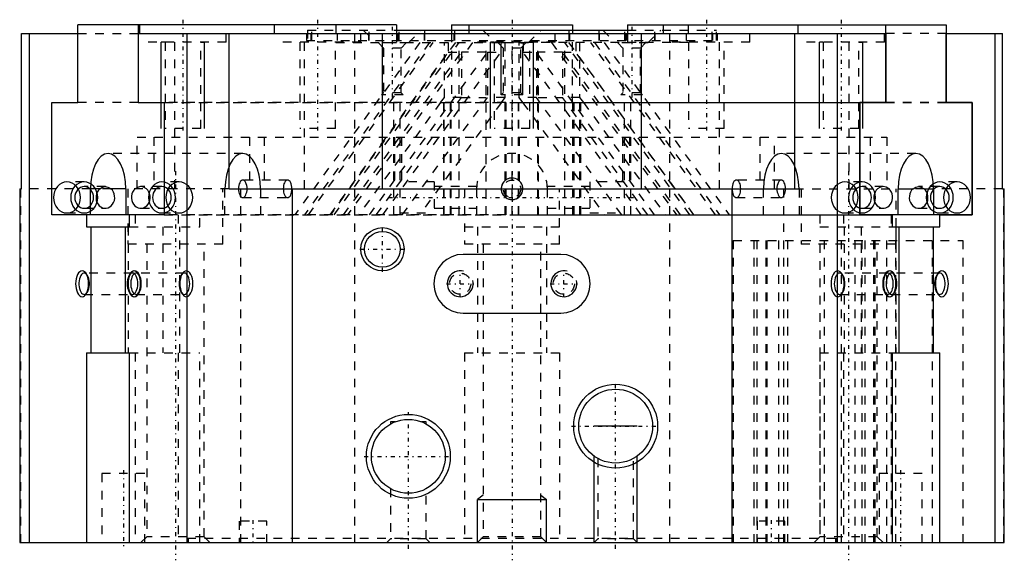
# Model space of a CAD drawing. Extents: x -57 to 57, y -2 to 61.
import ezdxf

# ---------------------------------------------------------------- set-up
doc = ezdxf.new("R2010")
doc.units = 0
doc.linetypes.add('CENTER', pattern=[1.5, 0.45, -0.5, 0.05, -0.5])
doc.linetypes.add('DASHED', pattern=[2, 1, -1])
for name, color, linetype in [('AM_0', 7, 'CONTINUOUS'), ('AM_2', 5, 'CONTINUOUS'), ('AM_3', 6, 'DASHED'), ('AM_5', 3, 'CONTINUOUS'), ('AM_7', 4, 'CENTER')]:
    doc.layers.add(name, color=color, linetype=linetype)

msp = doc.modelspace()

# ---------------------------------------------------------------- linework, layer by layer
at = {"layer": 'AM_0'}
for p, q in [((-13.39, 60), (-50.27, 60)), ((-50.27, 51), (-50.27, 60)), ((-43.27, 60), (-43.27, 51)), ((-13.39, 60), (-13.39, 59)), ((-13.39, 59.4), (13.39, 59.4)), ((-7, 60), (-7, 59.4)), ((-7, 60), (7, 60)), ((7, 60), (7, 59.4)), ((13.39, 60), (50.27, 60)), ((13.39, 60), (13.39, 59)), ((43.27, 51), (43.27, 60)), ((50.27, 60), (50.27, 51)), ((-56.78, 59), (-50.27, 59)), ((-56.78, 41), (-56.78, 59)), ((-55.89, 59), (-55.89, 0)), ((-50.27, 51), (-50.27, 59)), ((-43.27, 59), (43.27, 59)), ((-43.27, 59), (-43.27, 51)), ((-37.64, 59), (-37.64, 0)), ((-32.74, 41), (-32.74, 59)), ((32.74, 41), (32.74, 59)), ((37.64, 59), (37.64, 0)), ((43.27, 59), (43.27, 51)), ((50.27, 59), (56.78, 59)), ((50.27, 51), (50.27, 59)), ((55.89, 59), (55.89, 0)), ((56.78, 41), (56.78, 59)), ((-53.27, 51), (-50.27, 51)), ((-53.27, 38), (-53.27, 51)), ((-53.27, 38), (-53.27, 51)), ((-53.27, 51), (-50.27, 51)), ((-43.27, 51), (-40.27, 51)), ((-43.27, 51), (-40.27, 51)), ((-40.27, 51), (-40.27, 38)), ((-40.27, 51), (-40.27, 38)), ((40.27, 51), (43.27, 51)), ((40.27, 38), (40.27, 51)), ((40.27, 51), (40.27, 38)), ((43.27, 51), (40.27, 51)), ((50.27, 51), (53.27, 51)), ((53.27, 51), (50.27, 51)), ((53.27, 51), (53.27, 38)), ((53.27, 38), (53.27, 51)), ((-57, 41), (-57, 0)), ((-57, 41), (-56.78, 41)), ((-48.82, 38), (-48.82, 41)), ((-44.72, 41), (-44.72, 38)), ((-32.74, 41), (32.74, 41)), ((-25.46, 41), (-25.46, 0)), ((25.46, 41), (25.46, 0)), ((44.72, 38), (44.72, 41)), ((48.82, 41), (48.82, 38)), ((56.78, 41), (57, 41)), ((57, 0), (57, 41)), ((-40.27, 38), (-53.27, 38)), ((-49.27, 38), (-53.27, 38)), ((-49.27, 38), (-49.27, 36.6)), ((-44.27, 36.6), (-44.27, 38)), ((-40.27, 38), (-44.27, 38)), ((53.27, 38), (40.27, 38)), ((40.27, 38), (44.02, 38)), ((44.02, 38), (44.02, 36.6)), ((49.52, 38), (53.27, 38)), ((49.52, 36.6), (49.52, 38)), ((-49.27, 36.6), (-44.27, 36.6)), ((-48.77, 36.6), (-48.77, 22)), ((-44.77, 36.6), (-44.77, 22)), ((44.02, 36.6), (49.52, 36.6)), ((44.77, 36.6), (44.77, 22)), ((48.77, 36.6), (48.77, 22)), ((5.65, 33.4), (-5.65, 33.4)), ((-5.65, 26.6), (5.65, 26.6)), ((-49.27, 22), (-49.27, 0)), ((-49.27, 22), (-44.27, 22)), ((-44.27, 0), (-44.27, 22)), ((44.02, 22), (44.02, 0)), ((44.02, 22), (49.52, 22)), ((49.52, 0), (49.52, 22)), ((-57, 0), (57, 0))]:
    msp.add_line(p, q, dxfattribs=at)
for points in [[(-44.72, 41), (-44.75, 41.8), (-44.87, 42.57), (-45.06, 43.28), (-45.32, 43.9), (-45.63, 44.41), (-45.98, 44.79), (-46.37, 45.02), (-46.77, 45.1), (-47.17, 45.02), (-47.55, 44.79), (-47.9, 44.41), (-48.21, 43.9), (-48.47, 43.28), (-48.66, 42.57), (-48.78, 41.8), (-48.82, 41)], [(48.82, 41), (48.78, 41.8), (48.66, 42.57), (48.47, 43.28), (48.21, 43.9), (47.9, 44.41), (47.55, 44.79), (47.17, 45.02), (46.77, 45.1), (46.37, 45.02), (45.98, 44.79), (45.63, 44.41), (45.32, 43.9), (45.06, 43.28), (44.87, 42.57), (44.75, 41.8), (44.72, 41)], [(-47.73, 41), (-47.89, 40.83), (-48.02, 40.63), (-48.11, 40.4), (-48.16, 40.16), (-48.16, 39.91), (-48.13, 39.66), (-48.05, 39.43), (-47.93, 39.22), (-47.78, 39.04), (-47.6, 38.9), (-47.4, 38.81), (-47.19, 38.76), (-46.98, 38.76), (-46.76, 38.81), (-46.56, 38.9), (-46.39, 39.04), (-46.24, 39.22), (-46.12, 39.43), (-46.04, 39.66), (-46, 39.91), (-46.01, 40.16), (-46.06, 40.4), (-46.15, 40.63), (-46.27, 40.83), (-46.43, 41)], [(46.43, 41), (46.27, 40.83), (46.15, 40.63), (46.06, 40.4), (46.01, 40.16), (46, 39.91), (46.04, 39.66), (46.12, 39.43), (46.24, 39.22), (46.39, 39.04), (46.56, 38.9), (46.76, 38.81), (46.98, 38.76), (47.19, 38.76), (47.4, 38.81), (47.6, 38.9), (47.78, 39.04), (47.93, 39.22), (48.05, 39.43), (48.13, 39.66), (48.16, 39.91), (48.16, 40.16), (48.11, 40.4), (48.02, 40.63), (47.89, 40.83), (47.73, 41)], [(-49.25, 31.1), (-49.37, 31.18), (-49.48, 31.23), (-49.6, 31.22), (-49.72, 31.17), (-49.83, 31.08), (-49.93, 30.94), (-50.01, 30.77), (-50.07, 30.57), (-50.12, 30.35), (-50.14, 30.12), (-50.14, 29.88), (-50.12, 29.65), (-50.07, 29.43), (-50.01, 29.23), (-49.93, 29.06), (-49.83, 28.92), (-49.72, 28.83), (-49.6, 28.78), (-49.48, 28.77), (-49.37, 28.82), (-49.25, 28.9)], [(-43.25, 31.1), (-43.37, 31.18), (-43.48, 31.23), (-43.6, 31.22), (-43.72, 31.17), (-43.83, 31.08), (-43.93, 30.94), (-44.01, 30.77), (-44.07, 30.57), (-44.12, 30.35), (-44.14, 30.12), (-44.14, 29.88), (-44.12, 29.65), (-44.07, 29.43), (-44.01, 29.23), (-43.93, 29.06), (-43.83, 28.92), (-43.72, 28.83), (-43.6, 28.78), (-43.48, 28.77), (-43.37, 28.82), (-43.25, 28.9)], [(43.25, 28.9), (43.37, 28.82), (43.48, 28.77), (43.6, 28.78), (43.72, 28.83), (43.83, 28.92), (43.93, 29.06), (44.01, 29.23), (44.07, 29.43), (44.12, 29.65), (44.14, 29.88), (44.14, 30.12), (44.12, 30.35), (44.07, 30.57), (44.01, 30.77), (43.93, 30.94), (43.83, 31.08), (43.72, 31.17), (43.6, 31.22), (43.48, 31.23), (43.37, 31.18), (43.25, 31.1)], [(49.25, 28.9), (49.37, 28.82), (49.48, 28.77), (49.6, 28.78), (49.72, 28.83), (49.83, 28.92), (49.93, 29.06), (50.01, 29.23), (50.07, 29.43), (50.12, 29.65), (50.14, 29.88), (50.14, 30.12), (50.12, 30.35), (50.07, 30.57), (50.01, 30.77), (49.93, 30.94), (49.83, 31.08), (49.72, 31.17), (49.6, 31.22), (49.48, 31.23), (49.37, 31.18), (49.25, 31.1)]]:
    msp.add_lwpolyline(points, dxfattribs=at)
for points in [[(-49.77, 28.5), (-49.62, 28.53), (-49.48, 28.61), (-49.35, 28.75), (-49.24, 28.94), (-49.14, 29.17), (-49.07, 29.43), (-49.03, 29.71), (-49.02, 30), (-49.03, 30.29), (-49.07, 30.57), (-49.14, 30.83), (-49.24, 31.06), (-49.35, 31.25), (-49.48, 31.39), (-49.62, 31.47), (-49.77, 31.5), (-49.91, 31.47), (-50.05, 31.39), (-50.18, 31.25), (-50.3, 31.06), (-50.39, 30.83), (-50.46, 30.57), (-50.5, 30.29), (-50.52, 30), (-50.5, 29.71), (-50.46, 29.43), (-50.39, 29.17), (-50.3, 28.94), (-50.18, 28.75), (-50.05, 28.61), (-49.91, 28.53)], [(-43.77, 28.5), (-43.62, 28.53), (-43.48, 28.61), (-43.35, 28.75), (-43.24, 28.94), (-43.14, 29.17), (-43.07, 29.43), (-43.03, 29.71), (-43.02, 30), (-43.03, 30.29), (-43.07, 30.57), (-43.14, 30.83), (-43.24, 31.06), (-43.35, 31.25), (-43.48, 31.39), (-43.62, 31.47), (-43.77, 31.5), (-43.91, 31.47), (-44.05, 31.39), (-44.18, 31.25), (-44.3, 31.06), (-44.39, 30.83), (-44.46, 30.57), (-44.5, 30.29), (-44.52, 30), (-44.5, 29.71), (-44.46, 29.43), (-44.39, 29.17), (-44.3, 28.94), (-44.18, 28.75), (-44.05, 28.61), (-43.91, 28.53)], [(43.77, 31.5), (43.62, 31.47), (43.48, 31.39), (43.35, 31.25), (43.24, 31.06), (43.14, 30.83), (43.07, 30.57), (43.03, 30.29), (43.02, 30), (43.03, 29.71), (43.07, 29.43), (43.14, 29.17), (43.24, 28.94), (43.35, 28.75), (43.48, 28.61), (43.62, 28.53), (43.77, 28.5), (43.91, 28.53), (44.05, 28.61), (44.18, 28.75), (44.3, 28.94), (44.39, 29.17), (44.46, 29.43), (44.5, 29.71), (44.52, 30), (44.5, 30.29), (44.46, 30.57), (44.39, 30.83), (44.3, 31.06), (44.18, 31.25), (44.05, 31.39), (43.91, 31.47)], [(49.77, 31.5), (49.62, 31.47), (49.48, 31.39), (49.35, 31.25), (49.24, 31.06), (49.14, 30.83), (49.07, 30.57), (49.03, 30.29), (49.02, 30), (49.03, 29.71), (49.07, 29.43), (49.14, 29.17), (49.24, 28.94), (49.35, 28.75), (49.48, 28.61), (49.62, 28.53), (49.77, 28.5), (49.91, 28.53), (50.05, 28.61), (50.18, 28.75), (50.3, 28.94), (50.39, 29.17), (50.46, 29.43), (50.5, 29.71), (50.52, 30), (50.5, 30.29), (50.46, 30.57), (50.39, 30.83), (50.3, 31.06), (50.18, 31.25), (50.05, 31.39), (49.91, 31.47)]]:
    msp.add_lwpolyline(points, close=True, dxfattribs=at)
for points in [[(-47.73, 41, 0), (-47.41, 41.19, 0), (-47.08, 41.25, 0)], [(-47.08, 41.25, 0), (-47.05, 41.25, 0), (-46.69, 41.17, 0), (-46.43, 41, 0)], [(46.43, 41, 0), (46.75, 41.19, 0), (47.08, 41.25, 0)], [(47.08, 41.25, 0), (47.11, 41.25, 0), (47.47, 41.17, 0), (47.73, 41, 0)]]:
    msp.add_polyline3d(points, dxfattribs=at)
for centre, radius in [((-15, 34), 2.07), ((12, 13.5), 4.28), ((-12, 10), 4.28)]:
    msp.add_circle(centre, radius, dxfattribs=at)
for centre, start, end in [((-5.65, 30), 90, 270), ((5.65, 30), 270, 90)]:
    msp.add_arc(centre, 3.4, start, end, dxfattribs=at)
at = {"layer": 'AM_2'}
for p, q in [((-10.1, 59), (-10.1, 59.4)), ((-6.63, 59), (-6.63, 59.4)), ((6.63, 59), (6.63, 59.4)), ((10.1, 59), (10.1, 59.4)), ((-15, 41), (-15, 59)), ((15, 41), (15, 59)), ((-47.73, 41), (-48.82, 41)), ((-44.72, 41), (-46.43, 41)), ((44.72, 41), (46.43, 41)), ((47.73, 41), (48.82, 41))]:
    msp.add_line(p, q, dxfattribs=at)
at = {"layer": 'AM_3'}
for p, q in [((-43.11, 60), (-43.11, 58)), ((-33.11, 58), (-33.11, 60)), ((-27.52, 60), (-27.52, 58)), ((-23.69, 59.4), (-23.69, 58.2)), ((-23.69, 59.4), (-13.39, 59.4)), ((-23.16, 58.2), (-23.16, 59.4)), ((-20.39, 60), (-20.39, 57.95)), ((-17.52, 58), (-17.52, 60)), ((-17.22, 59.4), (-15.72, 57.9)), ((-16.53, 58.2), (-16.53, 59.4)), ((-13.06, 58.2), (-13.06, 59.4)), ((-12, 57.9), (-10.5, 59.4)), ((-7, 59.4), (-7, 59)), ((-5, 60), (-5, 58)), ((-3.36, 59.4), (-1.86, 57.9)), ((1.86, 57.9), (3.36, 59.4)), ((5, 58), (5, 60)), ((7, 59.4), (7, 59)), ((10.5, 59.4), (12, 57.9)), ((13.06, 58.2), (13.06, 59.4)), ((13.39, 59.4), (23.69, 59.4)), ((15.72, 57.9), (17.22, 59.4)), ((16.53, 58.2), (16.53, 59.4)), ((17.52, 60), (17.52, 58)), ((20.39, 60), (20.39, 57.95)), ((23.16, 58.2), (23.16, 59.4)), ((23.69, 58.2), (23.69, 59.4)), ((27.52, 58), (27.52, 60)), ((33.11, 60), (33.11, 58)), ((43.11, 58), (43.11, 60)), ((-50.27, 59), (-43.27, 59)), ((-39.04, 41), (-39.04, 59)), ((-24.04, 41), (-24.04, 59)), ((-23.81, 59), (-23.81, 58.2)), ((-23.81, 58.2), (23.81, 58.2)), ((-23.27, 58.2), (-23.27, 59)), ((-20.21, 58.2), (-20.21, 59)), ((-18.25, 59), (-18.25, 0)), ((-16.58, 58.2), (-16.58, 59)), ((-13.39, 59), (-13.39, 57.95)), ((-13.21, 59), (-13.21, 58.2)), ((-13.12, 58.2), (-13.12, 59)), ((-10.15, 58.2), (-10.15, 59)), ((-10.1, 58.2), (-10.1, 59)), ((-7, 59), (-7, 51)), ((-6.69, 58.2), (-6.69, 59)), ((-6.63, 58.2), (-6.63, 59)), ((0, 38), (0, 58.2)), ((6.63, 58.2), (6.63, 59)), ((6.69, 58.2), (6.69, 59)), ((7, 51), (7, 59)), ((10.1, 58.2), (10.1, 59)), ((10.15, 58.2), (10.15, 59)), ((13.12, 58.2), (13.12, 59)), ((13.21, 59), (13.21, 58.2)), ((13.39, 59), (13.39, 57.95)), ((16.58, 58.2), (16.58, 59)), ((18.25, 59), (18.25, 0)), ((20.21, 58.2), (20.21, 59)), ((23.27, 58.2), (23.27, 59)), ((23.81, 58.2), (23.81, 59)), ((24.04, 41), (24.04, 59)), ((39.04, 41), (39.04, 59)), ((50.27, 59), (43.27, 59)), ((-33.11, 58), (-43.11, 58)), ((-40.17, 58), (-40.17, 48)), ((-36.04, 48), (-36.04, 58)), ((-17.52, 58), (-27.52, 58)), ((-10.67, 57.95), (-25.13, 38)), ((-24.58, 58), (-24.58, 48)), ((-9.56, 57.95), (-24.02, 38)), ((-23.58, 38), (-9.12, 57.95)), ((-6.56, 57.95), (-21.02, 38)), ((-20.58, 38), (-6.12, 57.95)), ((-20.45, 48), (-20.45, 58)), ((-20.39, 57.95), (-0.83, 57.95)), ((-4.57, 57.95), (-19.03, 38)), ((-12, 57.9), (-15.72, 57.9)), ((-15.47, 57.9), (-14.86, 57.29)), ((-14.86, 57.29), (-14.86, 52.14)), ((-12.85, 57.29), (-14.86, 57.29)), ((-12.85, 57.29), (-12.24, 57.9)), ((-12.85, 52.14), (-12.85, 57.29)), ((-7.83, 51.59), (-7.83, 57.95)), ((-7.38, 57.95), (-7.38, 56.85)), ((-6.1, 38), (-6.1, 57.95)), ((5, 58), (-5, 58)), ((-3, 38), (-3, 57.95)), ((-2.07, 58), (-2.07, 48)), ((1.86, 57.9), (-1.86, 57.9)), ((-1.62, 57.9), (-1.01, 57.29)), ((-1.28, 57.95), (-1.28, 56.85)), ((-1.01, 57.29), (-1.01, 52.14)), ((1.01, 57.29), (-1.01, 57.29)), ((-0.83, 57.95), (-0.83, 51.59)), ((-0.83, 57.95), (0.83, 57.95)), ((20.39, 57.95), (0.83, 57.95)), ((0.83, 51.59), (0.83, 57.95)), ((1.01, 57.29), (1.62, 57.9)), ((1.01, 52.14), (1.01, 57.29)), ((1.28, 57.95), (1.28, 56.85)), ((2.07, 48), (2.07, 58)), ((3, 38), (3, 57.95)), ((4.57, 57.95), (19.03, 38)), ((6.1, 38), (6.1, 57.95)), ((20.58, 38), (6.12, 57.95)), ((6.56, 57.95), (21.02, 38)), ((7.38, 57.95), (7.38, 56.85)), ((7.83, 57.95), (7.83, 51.59)), ((23.58, 38), (9.12, 57.95)), ((9.56, 57.95), (24.02, 38)), ((10.67, 57.95), (25.13, 38)), ((15.72, 57.9), (12, 57.9)), ((12.24, 57.9), (12.85, 57.29)), ((12.85, 57.29), (12.85, 52.14)), ((14.86, 57.29), (12.85, 57.29)), ((14.86, 57.29), (15.47, 57.9)), ((14.86, 52.14), (14.86, 57.29)), ((27.52, 58), (17.52, 58)), ((20.45, 58), (20.45, 48)), ((24.58, 48), (24.58, 58)), ((43.11, 58), (33.11, 58)), ((36.04, 58), (36.04, 48)), ((40.17, 48), (40.17, 58)), ((-21.05, 38), (-7.38, 56.85)), ((-19.5, 38), (-5.84, 56.85)), ((-16.49, 38), (-2.82, 56.85)), ((-14.95, 38), (-1.28, 56.85)), ((-7.38, 56.85), (-5.84, 56.85)), ((-5.84, 56.85), (-5.84, 51.59)), ((-3.02, 56.85), (-5.84, 56.85)), ((-3.02, 56.85), (-3.02, 38)), ((-2.82, 56.85), (-2.82, 51.59)), ((-2.82, 56.85), (-1.28, 56.85)), ((14.95, 38), (1.28, 56.85)), ((1.28, 56.85), (2.82, 56.85)), ((2.82, 56.85), (2.82, 51.59)), ((16.49, 38), (2.82, 56.85)), ((3.02, 56.85), (3.02, 38)), ((5.84, 56.85), (3.02, 56.85)), ((5.84, 56.85), (7.38, 56.85)), ((19.5, 38), (5.84, 56.85)), ((5.84, 56.85), (5.84, 51.59)), ((21.05, 38), (7.38, 56.85)), ((-15.71, 38), (-5.84, 51.59)), ((-14.86, 52.14), (-15.11, 51.9)), ((-12.61, 51.9), (-15.11, 51.9)), ((-12.85, 52.14), (-14.86, 52.14)), ((-12.61, 51.9), (-12.85, 52.14)), ((-12.7, 38), (-2.82, 51.59)), ((-8.26, 51), (-7.83, 51.59)), ((-5.84, 51.59), (-7.83, 51.59)), ((-5.84, 51.59), (-3.02, 51.59)), ((-0.83, 51.59), (-2.82, 51.59)), ((-0.83, 51.59), (-1.26, 51)), ((-1.01, 52.14), (-1.25, 51.9)), ((1.25, 51.9), (-1.25, 51.9)), ((1.01, 52.14), (-1.01, 52.14)), ((2.82, 51.59), (0.83, 51.59)), ((1.26, 51), (0.83, 51.59)), ((1.25, 51.9), (1.01, 52.14)), ((12.7, 38), (2.82, 51.59)), ((3.02, 51.59), (5.84, 51.59)), ((7.83, 51.59), (5.84, 51.59)), ((15.71, 38), (5.84, 51.59)), ((7.83, 51.59), (8.26, 51)), ((12.85, 52.14), (12.61, 51.9)), ((15.11, 51.9), (12.61, 51.9)), ((14.86, 52.14), (12.85, 52.14)), ((15.11, 51.9), (14.86, 52.14)), ((-43.27, 51), (-50.27, 51)), ((-43.27, 51), (-50.27, 51)), ((-0.73, 51), (-40.27, 51)), ((-40.27, 51), (40.27, 51)), ((-8.28, 51), (-17.73, 38)), ((-13.73, 51), (-13.73, 38)), ((-13, 51), (-13, 38)), ((-1.23, 51), (-10.68, 38)), ((-7.92, 51), (-7.92, 38)), ((-7.86, 38), (-7.86, 51)), ((-7.17, 51), (-7.17, 38)), ((-7.05, 38), (-7.05, 51)), ((-0.81, 38), (-0.81, 51)), ((-0.74, 51), (-0.74, 38)), ((-0.73, 51), (-0.73, 38)), ((0.73, 51), (0.73, 38)), ((0.73, 51), (40.27, 51)), ((0.74, 51), (0.74, 38)), ((0.81, 38), (0.81, 51)), ((1.23, 51), (10.68, 38)), ((7.05, 38), (7.05, 51)), ((7.17, 51), (7.17, 38)), ((7.86, 38), (7.86, 51)), ((7.92, 51), (7.92, 38)), ((8.28, 51), (17.73, 38)), ((13, 51), (13, 38)), ((13.73, 51), (13.73, 38)), ((43.27, 51), (50.27, 51)), ((50.27, 51), (43.27, 51)), ((-36.04, 48), (-40.17, 48)), ((-20.45, 48), (-24.58, 48)), ((2.07, 48), (-2.07, 48)), ((24.58, 48), (20.45, 48)), ((40.17, 48), (36.04, 48)), ((-43.41, 41), (-43.41, 47)), ((-43.41, 47), (-0.73, 47)), ((-41.47, 47), (-41.47, 41)), ((-30.41, 47), (-30.41, 41)), ((-28.7, 47), (-28.7, 41)), ((-13.62, 47), (-13.62, 41)), ((-12.78, 47), (-12.78, 41)), ((-0.84, 47), (-0.84, 41)), ((0.73, 47), (43.41, 47)), ((0.84, 47), (0.84, 41)), ((12.78, 47), (12.78, 41)), ((13.62, 47), (13.62, 41)), ((28.7, 47), (28.7, 41)), ((30.41, 41), (30.41, 47)), ((41.47, 47), (41.47, 41)), ((43.41, 47), (43.41, 41)), ((-31.18, 45.1), (-46.77, 45.1)), ((46.77, 45.1), (31.18, 45.1)), ((-49.53, 41.8), (-51.53, 41.8)), ((-47.08, 41.25), (-49.53, 41.25)), ((-40.53, 41.25), (-42.99, 41.25)), ((-38.53, 41.8), (-40.53, 41.8)), ((-25.98, 42.01), (-31.18, 42.01)), ((-9, 41.8), (-13, 41.8)), ((-9, 41.8), (-9, 38.2)), ((-4.09, 41.25), (-9, 41.25)), ((9, 41.25), (4.09, 41.25)), ((13, 41.8), (9, 41.8)), ((9, 41.8), (9, 38.2)), ((31.18, 42.01), (25.98, 42.01)), ((40.53, 41.8), (38.53, 41.8)), ((42.99, 41.25), (40.53, 41.25)), ((49.53, 41.25), (47.08, 41.25)), ((51.53, 41.8), (49.53, 41.8)), ((-56.9, 41), (-56.9, 0)), ((-48.82, 41), (-56.78, 41)), ((-46.43, 41), (-47.73, 41)), ((-32.74, 41), (-44.72, 41)), ((-44.47, 41), (-44.47, 34.6)), ((-33.47, 34.6), (-33.47, 41)), ((-33.23, 38), (-33.23, 41)), ((-31.44, 41), (-31.44, 0)), ((-31.18, 39.99), (-25.98, 39.99)), ((-29.13, 41), (-29.13, 38)), ((-5.5, 41), (-5.5, 34.6)), ((-4.1, 41), (-4.1, 38)), ((4.1, 38), (4.1, 41)), ((5.5, 34.6), (5.5, 41)), ((25.98, 39.99), (31.18, 39.99)), ((29.13, 38), (29.13, 41)), ((31.44, 41), (31.44, 0)), ((32.74, 41), (44.72, 41)), ((33.23, 41), (33.23, 38)), ((33.47, 41), (33.47, 34.6)), ((44.47, 34.6), (44.47, 41)), ((47.73, 41), (46.43, 41)), ((56.78, 41), (48.82, 41)), ((56.9, 41), (56.9, 0)), ((-51.53, 38.2), (-49.53, 38.2)), ((-49.53, 38.75), (-47.08, 38.75)), ((-43.64, 38), (-43.64, 36.6)), ((-42.98, 38.75), (-40.53, 38.75)), ((-40.53, 38.2), (-38.53, 38.2)), ((-0.73, 38), (-40.27, 38)), ((-40.27, 38), (40.27, 38)), ((-38.64, 38), (-38.64, 36.6)), ((-36.14, 36.6), (-36.14, 38)), ((-13, 38.2), (-9, 38.2)), ((-9, 38.75), (-4.1, 38.75)), ((0.73, 38), (40.27, 38)), ((4.1, 38.75), (9, 38.75)), ((9, 38.2), (13, 38.2)), ((35.64, 38), (35.64, 36.6)), ((38.39, 38), (38.39, 36.6)), ((38.53, 38.2), (40.53, 38.2)), ((40.53, 38.75), (42.98, 38.75)), ((43.89, 38), (43.89, 36.6)), ((47.08, 38.75), (49.53, 38.75)), ((49.53, 38.2), (51.53, 38.2)), ((-44.44, 36.6), (-44.44, 22)), ((-44.27, 36.6), (-36.14, 36.6)), ((-40.44, 36.6), (-40.44, 22)), ((-38.44, 22), (-38.44, 36.6)), ((-5.5, 36.6), (5.5, 36.6)), ((-4, 36.6), (-4, 22)), ((4, 36.6), (4, 22)), ((35.64, 36.6), (44.02, 36.6)), ((38.44, 36.6), (38.44, 22)), ((40.44, 36.6), (40.44, 22)), ((44.44, 36.6), (44.44, 22)), ((-33.47, 34.6), (-44.47, 34.6)), ((-42.29, 34.6), (-42.29, 0.68)), ((-35.65, 0.68), (-35.65, 34.6)), ((5.5, 34.6), (-5.5, 34.6)), ((-3.32, 34.6), (-3.32, 0.68)), ((3.32, 0.68), (3.32, 34.6)), ((25.61, 35), (25.61, 0)), ((25.61, 35), (52.18, 35)), ((28.01, 35), (28.01, 0)), ((28.36, 35), (28.36, 0)), ((29.37, 35), (29.37, 0)), ((29.51, 35), (29.51, 0)), ((30.87, 35), (30.87, 0)), ((31.89, 35), (31.89, 0)), ((44.47, 34.6), (33.47, 34.6)), ((35.65, 34.6), (35.65, 0.68)), ((36.15, 35), (36.15, 0)), ((38.11, 35), (38.11, 0)), ((39.68, 35), (39.68, 0)), ((40.51, 35), (40.51, 0)), ((40.86, 35), (40.86, 0)), ((41.87, 35), (41.87, 0)), ((42.01, 35), (42.01, 0)), ((42.29, 0.68), (42.29, 34.6)), ((43.37, 35), (43.37, 0)), ((44.39, 35), (44.39, 0)), ((48.65, 35), (48.65, 0)), ((52.18, 35), (52.18, 0)), ((-43.94, 31.23), (-49.53, 31.23)), ((-49.18, 31), (-49.33, 31.22)), ((-44.14, 31.22), (-44.29, 31)), ((-37.94, 31.23), (-43.53, 31.23)), ((-43.18, 31), (-43.33, 31.22)), ((-38.14, 31.22), (-38.29, 31)), ((43.53, 31.23), (37.94, 31.23)), ((38.29, 31), (38.14, 31.22)), ((43.33, 31.22), (43.18, 31)), ((49.53, 31.23), (43.94, 31.23)), ((44.29, 31), (44.14, 31.22)), ((49.33, 31.22), (49.18, 31)), ((-49.53, 28.77), (-43.94, 28.77)), ((-49.33, 28.78), (-49.18, 29)), ((-44.29, 29), (-44.14, 28.78)), ((-43.53, 28.77), (-37.94, 28.77)), ((-43.33, 28.78), (-43.18, 29)), ((-38.29, 29), (-38.14, 28.78)), ((37.94, 28.77), (43.53, 28.77)), ((38.14, 28.78), (38.29, 29)), ((43.18, 29), (43.33, 28.78)), ((43.94, 28.77), (49.53, 28.77)), ((44.14, 28.78), (44.29, 29)), ((49.18, 29), (49.33, 28.78)), ((-44.27, 22), (-36.14, 22)), ((-43.64, 22), (-43.64, 0)), ((-38.64, 22), (-38.64, 0)), ((-36.14, 0), (-36.14, 22)), ((-5.5, 22), (-5.5, 0)), ((-5.5, 22), (5.5, 22)), ((5.5, 22), (5.5, 0)), ((35.64, 22), (35.64, 0)), ((35.64, 22), (44.02, 22)), ((38.39, 22), (38.39, 0)), ((43.89, 22), (43.89, 0)), ((-13.53, 14), (-14.07, 14)), ((-14.07, 14), (-14.07, 13.75)), ((-9.93, 14), (-10.47, 14)), ((-9.93, 13.75), (-9.93, 14)), ((9.93, 9.75), (9.93, 0.43)), ((14.07, 0.43), (14.07, 9.74)), ((-47.5, 8), (-47.5, 0)), ((-42.5, 8), (-47.5, 8)), ((-42.5, 0), (-42.5, 8)), ((42.5, 8), (42.5, 0)), ((47.5, 8), (42.5, 8)), ((47.5, 0), (47.5, 8)), ((-14.07, 6.25), (-14.07, 0.43)), ((-9.93, 0.43), (-9.93, 6.24)), ((-31.6, 2.5), (-31.6, 0)), ((-28.4, 2.5), (-31.6, 2.5)), ((-28.4, 0), (-28.4, 2.5)), ((28.4, 2.5), (28.4, 0)), ((31.6, 2.5), (28.4, 2.5)), ((31.6, 0), (31.6, 2.5)), ((-42.29, 0.68), (-42.97, 0)), ((-35.65, 0.68), (-42.29, 0.68)), ((-37.6, 0.5), (-37.6, 0)), ((-37.6, 0.5), (37.6, 0.5)), ((-37.5, 0.5), (-37.5, 0)), ((-34.97, 0), (-35.65, 0.68)), ((-14.07, 0.43), (-14.5, 0)), ((-9.93, 0.43), (-14.07, 0.43)), ((-9.5, 0), (-9.93, 0.43)), ((-3.32, 0.68), (-4, 0)), ((3.32, 0.68), (-3.32, 0.68)), ((4, 0), (3.32, 0.68)), ((9.93, 0.43), (9.5, 0)), ((14.07, 0.43), (9.93, 0.43)), ((14.5, 0), (14.07, 0.43)), ((35.65, 0.68), (34.97, 0)), ((42.29, 0.68), (35.65, 0.68)), ((37.5, 0), (37.5, 0.5)), ((37.6, 0), (37.6, 0.5)), ((42.97, 0), (42.29, 0.68))]:
    msp.add_line(p, q, dxfattribs=at)
for points in [[(-29.13, 41), (-29.17, 41.8), (-29.28, 42.57), (-29.47, 43.28), (-29.73, 43.9), (-30.04, 44.41), (-30.39, 44.79), (-30.78, 45.02), (-31.18, 45.1), (-31.58, 45.02), (-31.96, 44.79), (-32.32, 44.41), (-32.63, 43.9), (-32.88, 43.28), (-33.07, 42.57), (-33.19, 41.8), (-33.23, 41)], [(33.23, 41), (33.19, 41.8), (33.07, 42.57), (32.88, 43.28), (32.63, 43.9), (32.32, 44.41), (31.96, 44.79), (31.58, 45.02), (31.18, 45.1), (30.78, 45.02), (30.39, 44.79), (30.04, 44.41), (29.73, 43.9), (29.47, 43.28), (29.28, 42.57), (29.17, 41.8), (29.13, 41)], [(-43.63, 41), (-43.79, 40.83), (-43.92, 40.63), (-44.01, 40.4), (-44.06, 40.16), (-44.06, 39.91), (-44.03, 39.66), (-43.95, 39.43), (-43.83, 39.22), (-43.68, 39.04), (-43.5, 38.9), (-43.3, 38.81), (-43.09, 38.76), (-42.88, 38.76), (-42.66, 38.81), (-42.46, 38.9), (-42.29, 39.04), (-42.14, 39.22), (-42.02, 39.43), (-41.94, 39.66), (-41.9, 39.91), (-41.91, 40.16), (-41.96, 40.4), (-42.05, 40.63), (-42.17, 40.83), (-42.33, 41)], [(42.33, 41), (42.17, 40.83), (42.05, 40.63), (41.96, 40.4), (41.91, 40.16), (41.9, 39.91), (41.94, 39.66), (42.02, 39.43), (42.14, 39.22), (42.29, 39.04), (42.46, 38.9), (42.66, 38.81), (42.88, 38.76), (43.09, 38.76), (43.3, 38.81), (43.5, 38.9), (43.68, 39.04), (43.83, 39.22), (43.95, 39.43), (44.03, 39.66), (44.06, 39.91), (44.06, 40.16), (44.01, 40.4), (43.92, 40.63), (43.79, 40.83), (43.63, 41)], [(-49.25, 28.9), (-49.15, 29.03), (-49.06, 29.21), (-48.99, 29.41), (-48.94, 29.64), (-48.92, 29.88), (-48.92, 30.12), (-48.94, 30.36), (-48.99, 30.59), (-49.06, 30.79), (-49.15, 30.97), (-49.25, 31.1)], [(-43.25, 28.9), (-43.15, 29.03), (-43.06, 29.21), (-42.99, 29.41), (-42.94, 29.64), (-42.92, 29.88), (-42.92, 30.12), (-42.94, 30.36), (-42.99, 30.59), (-43.06, 30.79), (-43.15, 30.97), (-43.25, 31.1)], [(43.25, 31.1), (43.15, 30.97), (43.06, 30.79), (42.99, 30.59), (42.94, 30.36), (42.92, 30.12), (42.92, 29.88), (42.94, 29.64), (42.99, 29.41), (43.06, 29.21), (43.15, 29.03), (43.25, 28.9)], [(49.25, 31.1), (49.15, 30.97), (49.06, 30.79), (48.99, 30.59), (48.94, 30.36), (48.92, 30.12), (48.92, 29.88), (48.94, 29.64), (48.99, 29.41), (49.06, 29.21), (49.15, 29.03), (49.25, 28.9)]]:
    msp.add_lwpolyline(points, dxfattribs=at)
for points in [[(-51.53, 41.8), (-51.84, 41.77), (-52.13, 41.66), (-52.4, 41.5), (-52.64, 41.27), (-52.83, 41), (-52.97, 40.69), (-53.06, 40.35), (-53.09, 40), (-53.06, 39.65), (-52.97, 39.31), (-52.83, 39), (-52.64, 38.73), (-52.4, 38.5), (-52.13, 38.34), (-51.84, 38.23), (-51.53, 38.2), (-51.23, 38.23), (-50.94, 38.34), (-50.67, 38.5), (-50.43, 38.73), (-50.24, 39), (-50.09, 39.31), (-50, 39.65), (-49.97, 40), (-50, 40.35), (-50.09, 40.69), (-50.24, 41), (-50.43, 41.27), (-50.67, 41.5), (-50.94, 41.66), (-51.23, 41.77)], [(-49.53, 41.8), (-49.84, 41.77), (-50.13, 41.66), (-50.4, 41.5), (-50.64, 41.27), (-50.83, 41), (-50.97, 40.69), (-51.06, 40.35), (-51.09, 40), (-51.06, 39.65), (-50.97, 39.31), (-50.83, 39), (-50.64, 38.73), (-50.4, 38.5), (-50.13, 38.34), (-49.84, 38.23), (-49.53, 38.2), (-49.23, 38.23), (-48.94, 38.34), (-48.67, 38.5), (-48.43, 38.73), (-48.24, 39), (-48.09, 39.31), (-48, 39.65), (-47.97, 40), (-48, 40.35), (-48.09, 40.69), (-48.24, 41), (-48.43, 41.27), (-48.67, 41.5), (-48.94, 41.66), (-49.23, 41.77)], [(-49.53, 41.25), (-49.74, 41.23), (-49.95, 41.15), (-50.13, 41.04), (-50.3, 40.88), (-50.43, 40.69), (-50.53, 40.48), (-50.6, 40.24), (-50.62, 40), (-50.6, 39.76), (-50.53, 39.52), (-50.43, 39.31), (-50.3, 39.12), (-50.13, 38.96), (-49.95, 38.85), (-49.74, 38.77), (-49.53, 38.75), (-49.32, 38.77), (-49.12, 38.85), (-48.93, 38.96), (-48.77, 39.12), (-48.63, 39.31), (-48.53, 39.52), (-48.47, 39.76), (-48.45, 40), (-48.47, 40.24), (-48.53, 40.48), (-48.63, 40.69), (-48.77, 40.88), (-48.93, 41.04), (-49.12, 41.15), (-49.32, 41.23)], [(-40.53, 41.8), (-40.84, 41.77), (-41.13, 41.66), (-41.4, 41.5), (-41.64, 41.27), (-41.83, 41), (-41.97, 40.69), (-42.06, 40.35), (-42.09, 40), (-42.06, 39.65), (-41.97, 39.31), (-41.83, 39), (-41.64, 38.73), (-41.4, 38.5), (-41.13, 38.34), (-40.84, 38.23), (-40.53, 38.2), (-40.23, 38.23), (-39.94, 38.34), (-39.67, 38.5), (-39.43, 38.73), (-39.24, 39), (-39.09, 39.31), (-39, 39.65), (-38.97, 40), (-39, 40.35), (-39.09, 40.69), (-39.24, 41), (-39.43, 41.27), (-39.67, 41.5), (-39.94, 41.66), (-40.23, 41.77)], [(-40.53, 41.25), (-40.74, 41.23), (-40.95, 41.15), (-41.13, 41.04), (-41.3, 40.88), (-41.43, 40.69), (-41.53, 40.48), (-41.6, 40.24), (-41.62, 40), (-41.6, 39.76), (-41.53, 39.52), (-41.43, 39.31), (-41.3, 39.12), (-41.13, 38.96), (-40.95, 38.85), (-40.74, 38.77), (-40.53, 38.75), (-40.32, 38.77), (-40.12, 38.85), (-39.93, 38.96), (-39.77, 39.12), (-39.63, 39.31), (-39.53, 39.52), (-39.47, 39.76), (-39.45, 40), (-39.47, 40.24), (-39.53, 40.48), (-39.63, 40.69), (-39.77, 40.88), (-39.93, 41.04), (-40.12, 41.15), (-40.32, 41.23)], [(-38.53, 41.8), (-38.84, 41.77), (-39.13, 41.66), (-39.4, 41.5), (-39.64, 41.27), (-39.83, 41), (-39.97, 40.69), (-40.06, 40.35), (-40.09, 40), (-40.06, 39.65), (-39.97, 39.31), (-39.83, 39), (-39.64, 38.73), (-39.4, 38.5), (-39.13, 38.34), (-38.84, 38.23), (-38.53, 38.2), (-38.23, 38.23), (-37.94, 38.34), (-37.67, 38.5), (-37.43, 38.73), (-37.24, 39), (-37.09, 39.31), (-37, 39.65), (-36.97, 40), (-37, 40.35), (-37.09, 40.69), (-37.24, 41), (-37.43, 41.27), (-37.67, 41.5), (-37.94, 41.66), (-38.23, 41.77)], [(-31.18, 42.01), (-31.28, 41.99), (-31.37, 41.93), (-31.46, 41.84), (-31.53, 41.71), (-31.6, 41.56), (-31.64, 41.39), (-31.67, 41.2), (-31.68, 41), (-31.67, 40.8), (-31.64, 40.61), (-31.6, 40.44), (-31.53, 40.29), (-31.46, 40.16), (-31.37, 40.07), (-31.28, 40.01), (-31.18, 39.99), (-31.08, 40.01), (-30.98, 40.07), (-30.9, 40.16), (-30.82, 40.29), (-30.76, 40.44), (-30.71, 40.61), (-30.68, 40.8), (-30.67, 41), (-30.68, 41.2), (-30.71, 41.39), (-30.76, 41.56), (-30.82, 41.71), (-30.9, 41.84), (-30.98, 41.93), (-31.08, 41.99)], [(-25.98, 39.99), (-25.88, 40.01), (-25.79, 40.07), (-25.7, 40.16), (-25.62, 40.29), (-25.56, 40.44), (-25.52, 40.61), (-25.49, 40.8), (-25.48, 41), (-25.49, 41.2), (-25.52, 41.39), (-25.56, 41.56), (-25.62, 41.71), (-25.7, 41.84), (-25.79, 41.93), (-25.88, 41.99), (-25.98, 42.01), (-26.08, 41.99), (-26.17, 41.93), (-26.26, 41.84), (-26.34, 41.71), (-26.4, 41.56), (-26.45, 41.39), (-26.47, 41.2), (-26.48, 41), (-26.47, 40.8), (-26.45, 40.61), (-26.4, 40.44), (-26.34, 40.29), (-26.26, 40.16), (-26.17, 40.07), (-26.08, 40.01)], [(25.98, 42.01), (25.88, 41.99), (25.79, 41.93), (25.7, 41.84), (25.62, 41.71), (25.56, 41.56), (25.52, 41.39), (25.49, 41.2), (25.48, 41), (25.49, 40.8), (25.52, 40.61), (25.56, 40.44), (25.62, 40.29), (25.7, 40.16), (25.79, 40.07), (25.88, 40.01), (25.98, 39.99), (26.08, 40.01), (26.17, 40.07), (26.26, 40.16), (26.34, 40.29), (26.4, 40.44), (26.45, 40.61), (26.47, 40.8), (26.48, 41), (26.47, 41.2), (26.45, 41.39), (26.4, 41.56), (26.34, 41.71), (26.26, 41.84), (26.17, 41.93), (26.08, 41.99)], [(31.18, 39.99), (31.28, 40.01), (31.37, 40.07), (31.46, 40.16), (31.53, 40.29), (31.6, 40.44), (31.64, 40.61), (31.67, 40.8), (31.68, 41), (31.67, 41.2), (31.64, 41.39), (31.6, 41.56), (31.53, 41.71), (31.46, 41.84), (31.37, 41.93), (31.28, 41.99), (31.18, 42.01), (31.08, 41.99), (30.98, 41.93), (30.9, 41.84), (30.82, 41.71), (30.76, 41.56), (30.71, 41.39), (30.68, 41.2), (30.67, 41), (30.68, 40.8), (30.71, 40.61), (30.76, 40.44), (30.82, 40.29), (30.9, 40.16), (30.98, 40.07), (31.08, 40.01)], [(38.53, 41.8), (38.23, 41.77), (37.94, 41.66), (37.67, 41.5), (37.43, 41.27), (37.24, 41), (37.09, 40.69), (37, 40.35), (36.97, 40), (37, 39.65), (37.09, 39.31), (37.24, 39), (37.43, 38.73), (37.67, 38.5), (37.94, 38.34), (38.23, 38.23), (38.53, 38.2), (38.84, 38.23), (39.13, 38.34), (39.4, 38.5), (39.64, 38.73), (39.83, 39), (39.97, 39.31), (40.06, 39.65), (40.09, 40), (40.06, 40.35), (39.97, 40.69), (39.83, 41), (39.64, 41.27), (39.4, 41.5), (39.13, 41.66), (38.84, 41.77)], [(40.53, 41.8), (40.23, 41.77), (39.94, 41.66), (39.67, 41.5), (39.43, 41.27), (39.24, 41), (39.09, 40.69), (39, 40.35), (38.97, 40), (39, 39.65), (39.09, 39.31), (39.24, 39), (39.43, 38.73), (39.67, 38.5), (39.94, 38.34), (40.23, 38.23), (40.53, 38.2), (40.84, 38.23), (41.13, 38.34), (41.4, 38.5), (41.64, 38.73), (41.83, 39), (41.97, 39.31), (42.06, 39.65), (42.09, 40), (42.06, 40.35), (41.97, 40.69), (41.83, 41), (41.64, 41.27), (41.4, 41.5), (41.13, 41.66), (40.84, 41.77)], [(40.53, 41.25), (40.32, 41.23), (40.12, 41.15), (39.93, 41.04), (39.77, 40.88), (39.63, 40.69), (39.53, 40.48), (39.47, 40.24), (39.45, 40), (39.47, 39.76), (39.53, 39.52), (39.63, 39.31), (39.77, 39.12), (39.93, 38.96), (40.12, 38.85), (40.32, 38.77), (40.53, 38.75), (40.74, 38.77), (40.95, 38.85), (41.13, 38.96), (41.3, 39.12), (41.43, 39.31), (41.53, 39.52), (41.6, 39.76), (41.62, 40), (41.6, 40.24), (41.53, 40.48), (41.43, 40.69), (41.3, 40.88), (41.13, 41.04), (40.95, 41.15), (40.74, 41.23)], [(49.53, 41.8), (49.23, 41.77), (48.94, 41.66), (48.67, 41.5), (48.43, 41.27), (48.24, 41), (48.09, 40.69), (48, 40.35), (47.97, 40), (48, 39.65), (48.09, 39.31), (48.24, 39), (48.43, 38.73), (48.67, 38.5), (48.94, 38.34), (49.23, 38.23), (49.53, 38.2), (49.84, 38.23), (50.13, 38.34), (50.4, 38.5), (50.64, 38.73), (50.83, 39), (50.97, 39.31), (51.06, 39.65), (51.09, 40), (51.06, 40.35), (50.97, 40.69), (50.83, 41), (50.64, 41.27), (50.4, 41.5), (50.13, 41.66), (49.84, 41.77)], [(49.53, 41.25), (49.32, 41.23), (49.12, 41.15), (48.93, 41.04), (48.77, 40.88), (48.63, 40.69), (48.53, 40.48), (48.47, 40.24), (48.45, 40), (48.47, 39.76), (48.53, 39.52), (48.63, 39.31), (48.77, 39.12), (48.93, 38.96), (49.12, 38.85), (49.32, 38.77), (49.53, 38.75), (49.74, 38.77), (49.95, 38.85), (50.13, 38.96), (50.3, 39.12), (50.43, 39.31), (50.53, 39.52), (50.6, 39.76), (50.62, 40), (50.6, 40.24), (50.53, 40.48), (50.43, 40.69), (50.3, 40.88), (50.13, 41.04), (49.95, 41.15), (49.74, 41.23)], [(51.53, 41.8), (51.23, 41.77), (50.94, 41.66), (50.67, 41.5), (50.43, 41.27), (50.24, 41), (50.09, 40.69), (50, 40.35), (49.97, 40), (50, 39.65), (50.09, 39.31), (50.24, 39), (50.43, 38.73), (50.67, 38.5), (50.94, 38.34), (51.23, 38.23), (51.53, 38.2), (51.84, 38.23), (52.13, 38.34), (52.4, 38.5), (52.64, 38.73), (52.83, 39), (52.97, 39.31), (53.06, 39.65), (53.09, 40), (53.06, 40.35), (52.97, 40.69), (52.83, 41), (52.64, 41.27), (52.4, 41.5), (52.13, 41.66), (51.84, 41.77)], [(-43.94, 28.77), (-43.82, 28.79), (-43.7, 28.86), (-43.6, 28.98), (-43.5, 29.13), (-43.43, 29.32), (-43.37, 29.53), (-43.33, 29.76), (-43.32, 30), (-43.33, 30.24), (-43.37, 30.47), (-43.43, 30.68), (-43.5, 30.87), (-43.6, 31.02), (-43.7, 31.14), (-43.82, 31.21), (-43.94, 31.23), (-44.06, 31.21), (-44.17, 31.14), (-44.28, 31.02), (-44.37, 30.87), (-44.45, 30.68), (-44.51, 30.47), (-44.54, 30.24), (-44.55, 30), (-44.54, 29.76), (-44.51, 29.53), (-44.45, 29.32), (-44.37, 29.13), (-44.28, 28.98), (-44.17, 28.86), (-44.06, 28.79)], [(-43.7, 28.5), (-43.56, 28.53), (-43.42, 28.61), (-43.29, 28.75), (-43.17, 28.94), (-43.08, 29.17), (-43.01, 29.43), (-42.97, 29.71), (-42.95, 30), (-42.97, 30.29), (-43.01, 30.57), (-43.08, 30.83), (-43.17, 31.06), (-43.29, 31.25), (-43.42, 31.39), (-43.56, 31.47), (-43.7, 31.5), (-43.85, 31.47), (-43.99, 31.39), (-44.12, 31.25), (-44.23, 31.06), (-44.33, 30.83), (-44.4, 30.57), (-44.44, 30.29), (-44.45, 30), (-44.44, 29.71), (-44.4, 29.43), (-44.33, 29.17), (-44.23, 28.94), (-44.12, 28.75), (-43.99, 28.61), (-43.85, 28.53)], [(-37.94, 28.77), (-37.82, 28.79), (-37.7, 28.86), (-37.6, 28.98), (-37.5, 29.13), (-37.43, 29.32), (-37.37, 29.53), (-37.33, 29.76), (-37.32, 30), (-37.33, 30.24), (-37.37, 30.47), (-37.43, 30.68), (-37.5, 30.87), (-37.6, 31.02), (-37.7, 31.14), (-37.82, 31.21), (-37.94, 31.23), (-38.06, 31.21), (-38.17, 31.14), (-38.28, 31.02), (-38.37, 30.87), (-38.45, 30.68), (-38.51, 30.47), (-38.54, 30.24), (-38.55, 30), (-38.54, 29.76), (-38.51, 29.53), (-38.45, 29.32), (-38.37, 29.13), (-38.28, 28.98), (-38.17, 28.86), (-38.06, 28.79)], [(-37.7, 28.5), (-37.56, 28.53), (-37.42, 28.61), (-37.29, 28.75), (-37.17, 28.94), (-37.08, 29.17), (-37.01, 29.43), (-36.97, 29.71), (-36.95, 30), (-36.97, 30.29), (-37.01, 30.57), (-37.08, 30.83), (-37.17, 31.06), (-37.29, 31.25), (-37.42, 31.39), (-37.56, 31.47), (-37.7, 31.5), (-37.85, 31.47), (-37.99, 31.39), (-38.12, 31.25), (-38.23, 31.06), (-38.33, 30.83), (-38.4, 30.57), (-38.44, 30.29), (-38.45, 30), (-38.44, 29.71), (-38.4, 29.43), (-38.33, 29.17), (-38.23, 28.94), (-38.12, 28.75), (-37.99, 28.61), (-37.85, 28.53)], [(37.7, 31.5), (37.56, 31.47), (37.42, 31.39), (37.29, 31.25), (37.17, 31.06), (37.08, 30.83), (37.01, 30.57), (36.97, 30.29), (36.95, 30), (36.97, 29.71), (37.01, 29.43), (37.08, 29.17), (37.17, 28.94), (37.29, 28.75), (37.42, 28.61), (37.56, 28.53), (37.7, 28.5), (37.85, 28.53), (37.99, 28.61), (38.12, 28.75), (38.23, 28.94), (38.33, 29.17), (38.4, 29.43), (38.44, 29.71), (38.45, 30), (38.44, 30.29), (38.4, 30.57), (38.33, 30.83), (38.23, 31.06), (38.12, 31.25), (37.99, 31.39), (37.85, 31.47)], [(37.94, 31.23), (37.82, 31.21), (37.7, 31.14), (37.6, 31.02), (37.5, 30.87), (37.43, 30.68), (37.37, 30.47), (37.33, 30.24), (37.32, 30), (37.33, 29.76), (37.37, 29.53), (37.43, 29.32), (37.5, 29.13), (37.6, 28.98), (37.7, 28.86), (37.82, 28.79), (37.94, 28.77), (38.06, 28.79), (38.17, 28.86), (38.28, 28.98), (38.37, 29.13), (38.45, 29.32), (38.51, 29.53), (38.54, 29.76), (38.55, 30), (38.54, 30.24), (38.51, 30.47), (38.45, 30.68), (38.37, 30.87), (38.28, 31.02), (38.17, 31.14), (38.06, 31.21)], [(43.7, 31.5), (43.56, 31.47), (43.42, 31.39), (43.29, 31.25), (43.17, 31.06), (43.08, 30.83), (43.01, 30.57), (42.97, 30.29), (42.95, 30), (42.97, 29.71), (43.01, 29.43), (43.08, 29.17), (43.17, 28.94), (43.29, 28.75), (43.42, 28.61), (43.56, 28.53), (43.7, 28.5), (43.85, 28.53), (43.99, 28.61), (44.12, 28.75), (44.23, 28.94), (44.33, 29.17), (44.4, 29.43), (44.44, 29.71), (44.45, 30), (44.44, 30.29), (44.4, 30.57), (44.33, 30.83), (44.23, 31.06), (44.12, 31.25), (43.99, 31.39), (43.85, 31.47)], [(43.94, 31.23), (43.82, 31.21), (43.7, 31.14), (43.6, 31.02), (43.5, 30.87), (43.43, 30.68), (43.37, 30.47), (43.33, 30.24), (43.32, 30), (43.33, 29.76), (43.37, 29.53), (43.43, 29.32), (43.5, 29.13), (43.6, 28.98), (43.7, 28.86), (43.82, 28.79), (43.94, 28.77), (44.06, 28.79), (44.17, 28.86), (44.28, 28.98), (44.37, 29.13), (44.45, 29.32), (44.51, 29.53), (44.54, 29.76), (44.55, 30), (44.54, 30.24), (44.51, 30.47), (44.45, 30.68), (44.37, 30.87), (44.28, 31.02), (44.17, 31.14), (44.06, 31.21)]]:
    msp.add_lwpolyline(points, close=True, dxfattribs=at)
for points in [[(-42.99, 41.25, 0), (-43.02, 41.25, 0), (-43.37, 41.17, 0), (-43.63, 41, 0)], [(-42.33, 41, 0), (-42.66, 41.19, 0), (-42.99, 41.25, 0)], [(42.99, 41.25, 0), (42.95, 41.25, 0), (42.6, 41.17, 0), (42.33, 41, 0)], [(43.63, 41, 0), (43.31, 41.19, 0), (42.99, 41.25, 0)]]:
    msp.add_polyline3d(points, dxfattribs=at)
for centre, radius in [((0, 41), 1.01), ((-6, 30), 1.23), ((6, 30), 1.23)]:
    msp.add_circle(centre, radius, dxfattribs=at)
msp.add_arc((0, 41), 4.1, 0, 180, dxfattribs=at)
at = {"layer": 'AM_5'}
for p, q in [((-40.61, 48), (-40.61, 58)), ((-40.17, 58), (-40.61, 58)), ((-36.04, 58), (-35.61, 58)), ((-35.61, 48), (-35.61, 58)), ((-2.5, 48), (-2.5, 58)), ((-2.07, 58), (-2.5, 58)), ((-1.01, 57.9), (-1.25, 57.9)), ((-1.25, 51.9), (-1.25, 57.53)), ((1.01, 57.9), (1.25, 57.9)), ((1.25, 51.9), (1.25, 57.53)), ((2.07, 58), (2.5, 58)), ((2.5, 48), (2.5, 58)), ((35.61, 48), (35.61, 58)), ((36.04, 58), (35.61, 58)), ((40.17, 58), (40.61, 58)), ((40.61, 48), (40.61, 58)), ((14.5, 13.5), (9.5, 13.5)), ((9.5, 0), (9.5, 10.02)), ((14.5, 0), (14.5, 10.02)), ((-3.32, 5.5), (-4, 5)), ((-4, 0), (-4, 5)), ((-4, 5), (4, 5)), ((3.32, 5.5), (4, 5)), ((4, 0), (4, 5))]:
    msp.add_line(p, q, dxfattribs=at)
for centre, radius in [((-15, 34), 2.5), ((12, 13.5), 4.86), ((-12, 10), 4.86)]:
    msp.add_circle(centre, radius, dxfattribs=at)
for centre, radius, start, end in [((0, 41), 1.25, 75, 15), ((0, 41), 1.25, 255, 195), ((-6, 30), 1.5, 75, 15), ((6, 30), 1.5, 75, 15)]:
    msp.add_arc(centre, radius, start, end, dxfattribs=at)
at = {"layer": 'AM_7'}
for p, q in [((-38.11, 60.6), (-38.11, 47.4)), ((-22.52, 60.6), (-22.52, 47.4)), ((0, 60.6), (0, 47.4)), ((22.52, 60.6), (22.52, 47.4)), ((38.11, 60.6), (38.11, 47.4)), ((-13.86, 59.78), (-13.86, 51.52)), ((13.86, 59.78), (13.86, 51.52)), ((-38.97, 43.05), (-38.97, -2.05)), ((0, 43.05), (0, -2.05)), ((38.97, 43.05), (38.97, -2.05)), ((-14.3, 40), (14.3, 40)), ((-1.06, 41), (1.06, 41)), ((-15, 31.38), (-15, 36.62)), ((-17.62, 34), (-12.38, 34)), ((-6, 28.43), (-6, 31.57)), ((6, 28.43), (6, 31.57)), ((-7.57, 30), (-4.43, 30)), ((4.43, 30), (7.57, 30)), ((12, -0.7), (12, 18.61)), ((-12, -0.7), (-12, 15.11)), ((6.89, 13.5), (17.11, 13.5)), ((-17.11, 10), (-6.89, 10)), ((-45, 8.4), (-45, -0.4)), ((45, 8.4), (45, -0.4)), ((-30, 2.62), (-30, -0.12)), ((30, 2.62), (30, -0.12))]:
    msp.add_line(p, q, dxfattribs=at)

doc.saveas('drawing.dxf')
